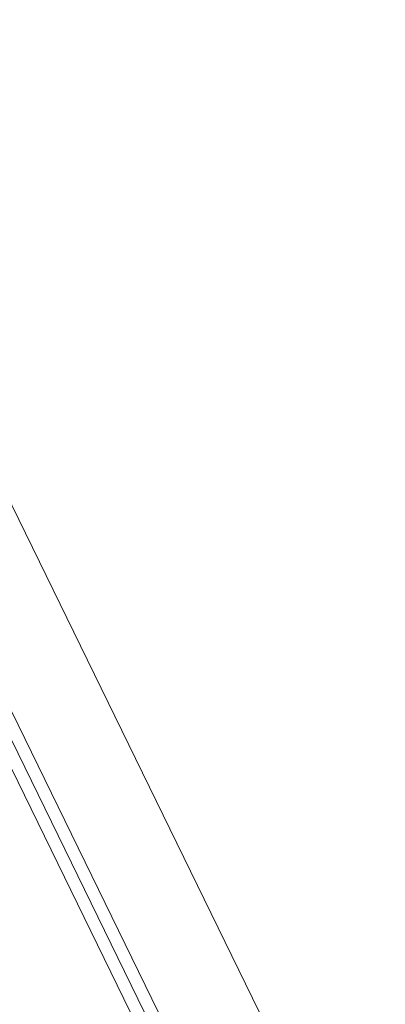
# Model space of a CAD drawing. Extents: x 6414462 to 20492237, y 5756825 to 17376351.
# Tile 97 of 127: x 6497762.9873 to 6497763.0457, y 5809740.9263 to 5809741.0835. Entities that reach past the tile are written whole.
import ezdxf

# ---------------------------------------------------------------- set-up
doc = ezdxf.new("R2010")
doc.units = 0
doc.layers.add('A-GENM', color=7, linetype='Continuous', lineweight=5)
doc.layers.add('A-GLAZ', color=7, linetype='Continuous', lineweight=5)

# ---------------------------------------------------------------- blocks, each defined once
blk = doc.blocks.new('Windows_S9000-Double-Vent-Window-with-Sashbars - O3 Windows_S9000-Double-Vent-Window-with-Sashbars 2-9225298-__-00_00 Przyziemie PB')
at = {"layer": 'A-GENM'}
for p, q in [((-65.21739128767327, 13.40000000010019), (65.21739128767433, 13.40000000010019)), ((-58.91728362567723, 11.55000000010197), (-5.382716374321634, 11.55000000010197))]:
    blk.add_line(p, q, dxfattribs=at)
at = {"layer": 'A-GLAZ'}
for p, q in [((69.00000000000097, 11.95000000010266), (-68.99999999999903, 11.95000000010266)), ((-68.99999999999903, 11.75000000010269), (69.00000000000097, 11.75000000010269))]:
    blk.add_line(p, q, dxfattribs=at)

msp = doc.modelspace()

# ---------------------------------------------------------------- block references
at = {"layer": 'A-GLAZ', "xscale": 0.01, "yscale": 0.01, "zscale": 0.01, "rotation": 296.0323615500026}
msp.add_blockref('Windows_S9000-Double-Vent-Window-with-Sashbars - O3 Windows_S9000-Double-Vent-Window-with-Sashbars 2-9225298-__-00_00 Przyziemie PB', (6497763.127512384, 5809740.411042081, 0.09999999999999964), dxfattribs=at)

doc.saveas('drawing.dxf')
